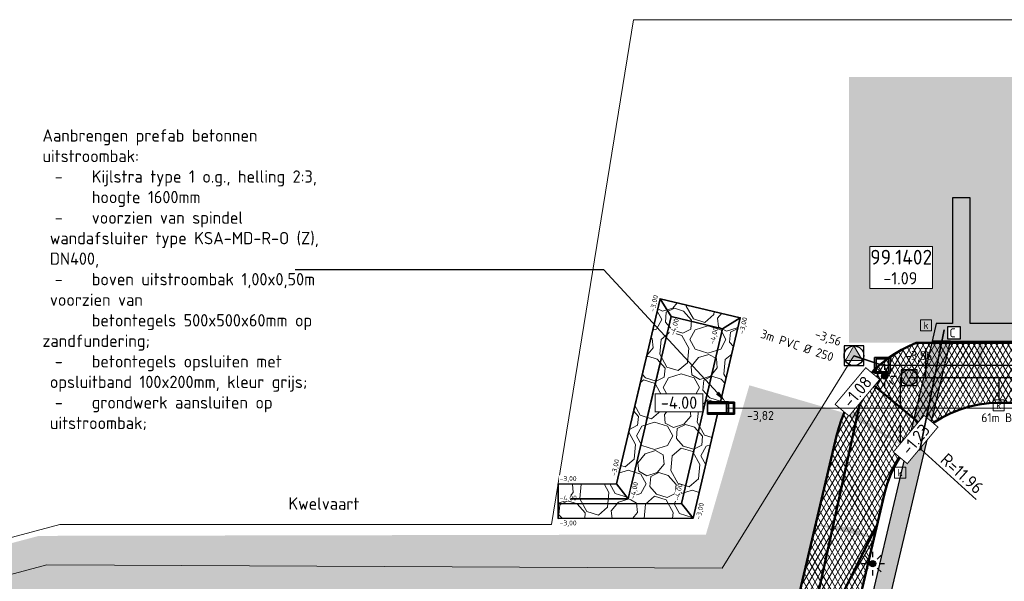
# Model space of a CAD drawing. Header units: metres. Extents: x 240159 to 241664, y 578380 to 583939.
# Tile 60 of 71: x 240640 to 240740, y 583882 to 583939. Entities that reach past the tile are written whole.
import ezdxf
from ezdxf import colors
from ezdxf.entities.mleader import LeaderData, LeaderLine
from ezdxf.enums import TextEntityAlignment as Align
from ezdxf.lldxf.tags import DXFTag
from ezdxf.math import Vec2, Vec3

# ---------------------------------------------------------------- set-up
doc = ezdxf.new("R2010")
doc.units = ezdxf.units.M
doc.set_wipeout_variables(frame=1)
doc.linetypes.add('RI-HWA_HUISAANSLUITING', pattern=[4.8, 3, -1.8])
for name, color, linetype, lineweight in [('B-WE-RI-PERSLEIDING-G', 210, 'RI-PERS', 18), ('N-AL-HOOGTELABEL-S', 7, 'Continuous', 13), ('N-GV-GR-BOLLEN-A', 92, 'Continuous', 9), ('N-WE-IE-MEUBILAIR_WEGMEUBILAIR_LICHTMAST_MET_PASTEGEL-S', 7, 'Continuous', 25), ('N-WE-KL-MANTELBUIS-G', 7, 'KL-MANTELBUIS-N', 35), ('N-WE-KL-TRACE_WENSTRACE-A', 7, 'Continuous', 25), ('N-WE-OB-BEKLEDING_STORTSTEEN-A', 20, 'Continuous', 18), ('N-WE-OB-BEKLEDING_STORTSTEEN-G', 30, 'Continuous', 35), ('N-WE-RI-BOB-T', 7, 'Continuous', 13), ('N-WE-RI-MATERIAAL_DIAMETER_LENGTE-T', 7, 'Continuous', 13), ('N-WE-RI-STROOMRICHTING-S', 7, 'Continuous', 13), ('N-WE-VH-KANTVERHARDING-GD', 4, 'Continuous', 50), ('N-WE-VH-VERHARDING_ASFALT_DEKLAAG-A', 252, 'Continuous', 18), ('N-WE-VH-VERKANTING-S', 7, 'Continuous', 25), ('N-XX-AL-HOOGTELABEL-T25-M', 7, 'Continuous', 25), ('N-XX-XX-DETAIL1-GD', 1, 'Continuous', 18), ('N-XX-XX-DETAIL3-GD', 2, 'Continuous', 35), ('X-XX-AL-REFERENTIE-M', 7, 'Continuous', 18), ('X-XX-AL-VERWIJZING-T25', 7, 'Continuous', 25), ('X-XX-WE-KG-WERKGRENS-G', 10, 'XX-WERKGRENS_CIRCEL', 20)]:
    doc.layers.add(name, color=color, linetype=linetype, lineweight=lineweight)
for name, color, linetype, lineweight, true_color in [('N-WE-RI-HWA_HUISAANSLUITING_PVC_125-G', 150, 'RI-HWA_HUISAANSLUITING', 25, 0x007fff), ('N-WE-RI-HWA_KOLK-S', 150, 'Continuous', 25, 0x007fff), ('N-WE-RI-HWA_RIOOLPUT-S', 150, 'Continuous', 13, 0x007fff), ('N-WE-RI-HWA_TRANSPORTLEIDING_BETON_500-G', 150, 'Continuous', 20, 0x007fff), ('N-WE-RI-KWALITEITSDUIKER_LEIDING', 7, 'Continuous', 13, 0x00ff04), ('N-WE-RI-PERSLEIDING_RIOOLPUT_POMPPUT-S', 6, 'Continuous', 13, 0xff00ff), ('N-WE-RI-VWA_LEIDINGINFO-S', 20, 'Continuous', 13, 0xff3f00), ('N-WE-RI-VWA_PUTNUMMER-S', 20, 'Continuous', 13, 0xff3f00), ('N-WE-RI-VWA_RIOOLPUT-S', 20, 'Continuous', 13, 0xff3f00), ('N-WE-RI-VWA_TRANSPORTLEIDING_BETON_500-G', 20, 'Continuous', 20, 0xff3f00), ('X-XX-AL-VERWIJZING-NUTS_C-T18', 7, 'Continuous', 25, 0x01fe01)]:
    doc.layers.add(name, color=color, linetype=linetype, lineweight=lineweight, true_color=true_color)
doc.styles.add('NLCS-ISO', font='NLCS-ISO.ttf')
doc.styles.add('NLCS-ISO-ANNOTATIEF-T25', font='NLCS-ISO.ttf', dxfattribs={"height": 2.5})
doc.styles.add('NLCS-ISO-M1000-T25', font='NLCS-ISO.ttf', dxfattribs={"height": 2.5})
doc.linetypes.add('KL-MANTELBUIS-N', pattern='A,0,-2,[80,NLCS.SHX,S=1,R=0,X=0,Y=0],-2', length=4)
tags = doc.linetypes.add('RI-PERS', pattern='A,7,-2,["P",Standard,S=1.8,R=0,X=-0.5,Y=-0.9],-2,7,-2,[102,NLCS.SHX,S=1,R=180,X=0,Y=0],-2', length=22).pattern_tags.tags
tags[6] = DXFTag(74, 10)
doc.linetypes.add('XX-WERKGRENS_CIRCEL', pattern='A,10,-2.5,[69,NLCS.SHX,S=1,R=0,X=0,Y=0],-2.5', length=15)
doc.dimstyles.new('NLCS-ANNOTATIEF-T25-PIJL_L2_H1', dxfattribs={"dimtxt": 2.5, "dimasz": 2.5, "dimexe": 2, "dimexo": 2, "dimgap": 0.7, "dimtad": 1, "dimzin": 0, "dimdsep": 46, "dimtxsty": 'NLCS-ISO-ANNOTATIEF-T25', "dimcen": 0, "dimdle": 2, "dimclrd": 256, "dimclre": 256, "dimclrt": 256, "dimadec": 1, "dimazin": 0, "dimtfac": 1, "dimtdec": 3, "dimtofl": 0, "dimtmove": 0, "dimatfit": 3, "dimfxl": 2, "dimfxlon": 1, "dimtfillclr": 256, "dimtolj": 1, "dimtzin": 0, "dimlwd": -1, "dimlwe": -1, "dimarcsym": 0})
pattern_1 = [(45, (0, 0), (-0.5303300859, 0.5303300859), [0.5]), (135, (0, 0), (-0.5303300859, -0.5303300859), [0.5])]
pattern_2 = [(60, (0, 0), (-0.4330127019, 0.25), []), (120, (0, 0), (-0.4330127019, -0.25), [])]
pattern_3 = [(45, (0, 0), (-0.8749916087, 0.8749916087), [0.3, -0.937425]), (135, (0, 0), (-0.8749916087, -0.8749916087), [0.3, -0.937425])]

# ---------------------------------------------------------------- blocks, each defined once
blk = doc.blocks.new('*U20')
at = {"ltscale": 0.1}
blk.add_hatch(color=256, dxfattribs=at).paths.add_polyline_path([(-1.74, -0.98), (0, 2), (1.74, -0.98)])
at = {"lineweight": -3, "flags": 128}
blk.add_lwpolyline([(-2, -2), (2, -2), (2, 2), (-2, 2)], close=True, dxfattribs=at)
at = {"ltscale": 0.1, "flags": 128}
blk.add_lwpolyline([(-1.74, -0.98), (0, 2), (1.74, -0.98)], close=True, dxfattribs=at)
at = {"lineweight": -3}
blk.add_circle((0, 0), 2, dxfattribs=at)
blk = doc.blocks.new('*U29')
for points in [[(0, 0.6), (0, 0), (-3.54, 0)], [(0, 0.6), (0, 0), (2.54, 0)]]:
    blk.add_solid(points)
blk = doc.blocks.new('*U50')
at = {"lineweight": -3}
h = blk.add_hatch(color=256, dxfattribs=at)
h.dxf.hatch_style = 1
h.paths.add_polyline_path([(-2, 2), (-2, -2), (2, -2), (2, 2)])
h.paths.add_polyline_path([(1.6, 1.6), (1.6, -1.6), (-1.6, -1.6), (-1.6, 1.6)], flags=16)
at = {"lineweight": -3, "flags": 128}
for points in [[(-2, 2), (2, 2), (2, -2), (-2, -2)], [(2, -2), (2, 2), (-2, 2), (-2, -2)], [(1.6, -1.6), (1.6, 1.6), (-1.6, 1.6), (-1.6, -1.6)]]:
    blk.add_lwpolyline(points, close=True, dxfattribs=at)
blk = doc.blocks.new('N-SRI-PUT_HWA-SO')
h = blk.add_hatch(color=256)
h.dxf.hatch_style = 1
h.paths.add_polyline_path([(-2, 0, 1), (2, 0, 1)])
at = {"lineweight": -3, "flags": 128}
blk.add_lwpolyline([(-2, -2), (2, -2), (2, 2), (-2, 2)], close=True, dxfattribs=at)
at = {"lineweight": -3}
blk.add_circle((0, 0), 2, dxfattribs=at)
blk = doc.blocks.new('SRI-PUTNUMMER-SO')
blk.add_wipeout([(-18.26, 4.25), (-5.56, 4.25), (-5.56, -4.29), (-18.26, -4.29)])
blk.add_lwpolyline([(-18.26, 4.25), (-5.56, 4.25), (-5.56, -4.29), (-18.26, -4.29)], close=True)
at = {"ltscale": 0.1, "style": 'NLCS-ISO'}
blk.add_attdef('PUTNR', text='', height=3.5, dxfattribs=at).set_placement((-11.88, 2.06), align=Align.MIDDLE_CENTER)
blk.add_attdef('PUTHGT_001', (-15.76, -3.47), '', height=2.5, dxfattribs=at)
blk = doc.blocks.new('*U58')
at = {"color": 0}
blk.add_line((-1.26, 0), (1.26, 0), dxfattribs=at)
at = {"layer": 'N-WE-RI-STROOMRICHTING-S', "color": 0}
blk.add_solid([(1.26, 0), (-1.26, -0.63), (-1.26, 0.63)], dxfattribs=at)
at = {"layer": 'N-WE-RI-BOB-T', "color": 0, "style": 'NLCS-ISO'}
for tag, p in [('BOB_LINKS', (-35.54, 1.7)), ('BOB_RECHTS', (37.74, 1.55))]:
    blk.add_attdef(tag, text='', height=1.8, rotation=359.8863, dxfattribs=at).set_placement(p, align=Align.MIDDLE_CENTER)
at = {"layer": 'N-WE-RI-MATERIAAL_DIAMETER_LENGTE-T', "color": 0, "style": 'NLCS-ISO'}
blk.add_attdef('RIOOLINFO_001', (-11.79, 1.04), '', height=1.8, rotation=359.8863, dxfattribs=at)
blk = doc.blocks.new('N-SIE-WEG_LICHTMAST_SPOT-SO')
h = blk.add_hatch(color=256)
edge = h.paths.add_edge_path()
edge.add_arc((0, 0), 0.77, 0, 360)
for p, q in [((0, 1.62), (0, 3)), ((-3, 0), (-1.62, 0)), ((-2.12, 2.12), (-1.15, 1.15)), ((1.15, 1.15), (2.12, 2.12)), ((-2.12, -2.12), (-1.15, -1.15)), ((0, -3), (0, -1.62)), ((1.15, -1.15), (2.12, -2.12)), ((1.62, 0), (3, 0))]:
    blk.add_line(p, q)
blk.add_circle((0, 0), 0.77)
at = {"style": 'NLCS-ISO'}
blk.add_attdef('TYPE', text='', height=1.8, dxfattribs=at).set_placement((0, 3), align=Align.BOTTOM_CENTER)
blk = doc.blocks.new('N_lichtmast')
blk.add_blockref('N-SIE-WEG_LICHTMAST_SPOT-SO', (0, 0))
blk = doc.blocks.new('SRI-KOLK-SO')
at = {"color": 0, "linetype": 'ByBlock', "lineweight": 18}
blk.add_lwpolyline([(-1.125, -1.125), (1.125, -1.125), (1.125, 1.125), (-1.125, 1.125)], close=True, dxfattribs=at)
at = {"color": 0, "linetype": 'ByBlock', "lineweight": 18, "style": 'NLCS-ISO'}
blk.add_text('k', height=1.5, dxfattribs=at).set_placement((0, 0), align=Align.MIDDLE_CENTER)
blk = doc.blocks.new('*D118')
at = {"layer": 'Defpoints', "color": 0, "transparency": 16777216}
for p in [(240730.274, 583896.264), (240739.116, 583888.211)]:
    blk.add_point(p, dxfattribs=at)
at = {"layer": 'X-XX-AL-REFERENTIE-M', "transparency": 16777216}
blk.add_line((240736.785, 583890.334), (240731.198, 583895.423), dxfattribs=at)
blk.add_solid([(240731.339, 583895.577), (240731.058, 583895.269), (240730.274, 583896.264)], dxfattribs=at)
at = {"layer": 'X-XX-AL-REFERENTIE-M', "transparency": 16777216, "insert": (240735.335, 583892.974), "char_height": 1.25, "attachment_point": 5, "rotation": 317.67256, "style": 'NLCS-ISO-ANNOTATIEF-T25', "bg_fill": 3, "box_fill_scale": 1.1, "bg_fill_color": 256, "bg_fill_true_color": 13158600, "bg_fill_transparency": 0}
blk.add_mtext('\\A1;R=11.96', dxfattribs=at)
blk = doc.blocks.new('SAL-HOOGTELABEL_AANLEG-SO')
blk.add_wipeout([(-4.84, 1.8), (4.85, 1.8), (4.85, -1.89), (-4.84, -1.89)])
at = {"const_width": 0.2}
blk.add_lwpolyline([(-4.84, 1.8), (4.85, 1.8), (4.85, -1.89), (-4.84, -1.89)], close=True, dxfattribs=at)
at = {"style": 'NLCS-ISO'}
blk.add_attdef('HOOGTE', text='', height=2, dxfattribs=at).set_placement((0, 0), align=Align.MIDDLE_CENTER)
blk = doc.blocks.new('*U242')
blk.add_solid([(-2.25, 0.6), (-2.25, 0), (3.993, 0)])
blk = doc.blocks.new('*U243')
blk.add_solid([(-3.386, 0.6), (-3.386, 0), (3.876, 0)])
blk = doc.blocks.new('*U287')
at = {"layer": 'N-WE-RI-BOB-T', "color": 0, "style": 'NLCS-ISO'}
for tag, p in [('BOB_LINKS', (-8.07, 4.42)), ('BOB_RECHTS', (-1.81, 2.32))]:
    blk.add_attdef(tag, text='', height=1.8, rotation=341.4879, dxfattribs=at).set_placement(p, align=Align.MIDDLE_CENTER)
at = {"layer": 'N-WE-RI-MATERIAAL_DIAMETER_LENGTE-T', "color": 0, "style": 'NLCS-ISO'}
blk.add_attdef('RIOOLINFO_001', (-25.66, 5.9), '', height=1.8, rotation=341.4879, dxfattribs=at)
blk = doc.blocks.new('Uitstroombak type 1 H1600mm')
at = {"layer": 'N-XX-XX-DETAIL1-GD', "linetype": 'Continuous', "ltscale": 0.25, "flags": 128}
blk.add_lwpolyline([(240708.219, 584075.85), (240708.719, 584075.85)], dxfattribs=at)
at = {"layer": 'N-XX-XX-DETAIL3-GD'}
for p, q in [((240708.719, 584076.35), (240708.719, 584075.35)), ((240708.819, 584076.45), (240708.819, 584075.25))]:
    blk.add_line(p, q, dxfattribs=at)
at = {"layer": 'N-XX-XX-DETAIL3-GD', "flags": 128}
for points in [[(240706.069, 584076.47), (240708.219, 584076.47)], [(240706.069, 584076.47), (240706.069, 584075.23)], [(240706.069, 584076.33), (240708.219, 584076.33)], [(240707.869, 584076.47), (240707.869, 584076.33)], [(240708.019, 584076.47), (240708.019, 584075.23)], [(240708.219, 584076.47), (240708.219, 584075.23)], [(240708.219, 584076.45), (240708.819, 584076.45)], [(240708.219, 584076.35), (240708.719, 584076.35)], [(240706.069, 584075.37), (240708.219, 584075.37)], [(240706.069, 584075.23), (240708.219, 584075.23)], [(240707.869, 584075.37), (240707.869, 584075.23)], [(240708.219, 584075.35), (240708.719, 584075.35)], [(240708.219, 584075.25), (240708.819, 584075.25)]]:
    blk.add_lwpolyline(points, dxfattribs=at)
blk = doc.blocks.new('*U295')
at = {"color": 0}
blk.add_line((-1.26, 0), (1.26, 0), dxfattribs=at)
at = {"layer": 'N-WE-RI-STROOMRICHTING-S', "color": 0}
blk.add_solid([(1.26, 0), (-1.26, -0.63), (-1.26, 0.63)], dxfattribs=at)
at = {"layer": 'N-WE-RI-BOB-T', "color": 0, "style": 'NLCS-ISO'}
for tag, p in [('BOB_LINKS', (-54.51, -1.65)), ('BOB_RECHTS', (54.86, -1.6))]:
    blk.add_attdef(tag, text='', height=1.8, rotation=0.0247, dxfattribs=at).set_placement(p, align=Align.MIDDLE_CENTER)
at = {"layer": 'N-WE-RI-MATERIAAL_DIAMETER_LENGTE-T', "color": 0, "style": 'NLCS-ISO'}
blk.add_attdef('RIOOLINFO_001', (-11.79, -2.82), '', height=1.8, rotation=0.0247, dxfattribs=at)

msp = doc.modelspace()

# ---------------------------------------------------------------- hatches: boundary and pattern name
at = {"layer": 'N-GV-GR-BOLLEN-A'}
h = msp.add_hatch(dxfattribs=at)
h.set_pattern_fill('AGR-BOLLEN', color=256, scale=0.5, pattern_type=2)
h.set_pattern_definition(pattern_3)
h.paths.add_polyline_path([(240723.873, 583933.211), (241166.237, 583933.211), (241166.237, 583898.971), (241157.55, 583898.971), (241153.863, 583901.671), (241153.903, 583906.251), (240723.873, 583906.251)])
h = msp.add_hatch(dxfattribs=at)
h.set_pattern_fill('AGR-BOLLEN', color=256, scale=0.5, pattern_type=2)
h.set_pattern_definition(pattern_3)
h.paths.add_polyline_path([(240698.561, 583869.491), (240706.704, 583869.491, 0.347993), (240718.346, 583878.71), (240722.609, 583896.814, -0.045188), (240723.381, 583899.132), (240713.757, 583901.934), (240709.347, 583886.789), (240641.654, 583886.654), (240492.521, 583847.156), (240489.009, 583858.829), (240478.825, 583858.829), (240484.151, 583838.554, 0.427722), (240499.284, 583830.177), (240571.313, 583852.676, -0.075834), (240602.929, 583857.499), (240629.128, 583857.499, 0.077233), (240659.007, 583862.142), (240666.382, 583864.491, -0.077233)])
at = {"layer": 'N-WE-KL-TRACE_WENSTRACE-A', "transparency": 33554559}
h = msp.add_hatch(dxfattribs=at)
h.set_pattern_fill('AKL-TRACE', color=256, scale=0.5, pattern_type=2)
h.set_pattern_definition(pattern_1)
edge = h.paths.add_edge_path()
edge.add_line((240876.248, 583838.417), (240876.4, 583839.398))
edge.add_line((240876.4, 583839.398), (240876.626, 583841.185))
edge.add_arc((240804.52, 583849.64), 72.6, 353.31215, 358.45255)
edge.add_line((240877.094, 583847.679), (240877.128, 583906.411))
edge.add_line((240877.128, 583906.411), (241091.586, 583906.411))
edge.add_line((241091.586, 583906.411), (241093.457, 583906.411))
edge.add_line((241093.457, 583906.411), (241147.792, 583906.411))
edge.add_line((241147.792, 583906.411), (241147.792, 583908.211))
edge.add_line((241147.792, 583908.211), (241085.808, 583908.211))
edge.add_line((241085.808, 583908.211), (241083.937, 583908.211))
edge.add_line((241083.937, 583908.211), (240736.173, 583908.211))
edge.add_line((240736.173, 583908.211), (240736.173, 583920.952))
edge.add_line((240736.173, 583920.952), (240734.373, 583920.952))
edge.add_line((240734.373, 583920.952), (240734.373, 583908.211))
edge.add_line((240734.373, 583908.211), (240732.73, 583908.211))
edge.add_line((240732.73, 583908.211), (240732.306, 583906.411))
edge.add_line((240732.306, 583906.411), (240735.597, 583906.411))
edge.add_line((240735.597, 583906.411), (240769.037, 583906.411))
edge.add_line((240769.037, 583906.411), (240770.837, 583906.411))
edge.add_line((240770.837, 583906.411), (240875.328, 583906.411))
edge.add_line((240875.328, 583906.411), (240875.294, 583847.704))
edge.add_arc((240770.896, 583851.321), 104.46, 354.50394, 358.01589, ccw=False)
edge.add_line((240874.876, 583841.316), (240874.426, 583838.417))
edge.add_line((240874.426, 583838.417), (240876.248, 583838.417))
h = msp.add_hatch(dxfattribs=at)
h.set_pattern_fill('AKL-TRACE', color=256, scale=0.5, pattern_type=2)
h.set_pattern_definition(pattern_1)
edge = h.paths.add_edge_path()
edge.add_arc((240629.128, 583955.959), 107.5, 289.39902, 289.53863)
edge.add_line((240665.081, 583854.649), (240670.583, 583856.329))
edge.add_arc((240698.561, 583763.451), 97, 94.72553, 106.76374, ccw=False)
edge.add_line((240690.57, 583860.121), (240692.774, 583860.278))
edge.add_arc((240698.561, 583763.451), 97, 90, 93.41983, ccw=False)
edge.add_line((240698.561, 583860.451), (240709.08, 583860.451))
edge.add_arc((240709.08, 583878.451), 18, 270, 346.75009)
edge.add_line((240726.601, 583874.325), (240734.156, 583906.411))
edge.add_line((240734.156, 583906.411), (240732.306, 583906.411))
edge.add_line((240732.306, 583906.411), (240724.848, 583874.738))
edge.add_arc((240709.08, 583878.451), 16.2, 270, 346.75009, ccw=False)
edge.add_line((240709.08, 583862.251), (240698.561, 583862.251))
edge.add_arc((240698.561, 583763.451), 98.8, 90, 93.42581)
edge.add_line((240692.657, 583862.074), (240690.432, 583861.916))
edge.add_arc((240698.561, 583763.451), 98.8, 94.71956, 106.76566)
edge.add_line((240670.061, 583858.051), (240664.517, 583856.359))
edge.add_arc((240629.128, 583955.959), 105.7, 289.39902, 289.56038, ccw=False)
edge.add_arc((240629.128, 583955.959), 105.7, 279.86087, 289.39902, ccw=False)
edge.add_line((240647.23, 583851.82), (240645.055, 583851.466))
edge.add_arc((240629.128, 583955.959), 105.7, 270, 278.66653, ccw=False)
edge.add_line((240629.128, 583850.259), (240602.929, 583850.259))
edge.add_arc((240602.929, 583751.459), 98.8, 90, 107.34678)
edge.add_line((240573.472, 583845.765), (240498.445, 583822.33))
edge.add_arc((240493.617, 583837.801), 16.208, 193.66779, 287.32862, ccw=False)
edge.add_line((240477.869, 583833.972), (240470.05, 583863.737))
edge.add_line((240470.05, 583863.737), (240468.189, 583863.737))
edge.add_line((240468.189, 583863.737), (240476.124, 583833.53))
edge.add_arc((240493.617, 583837.801), 18.007, 193.72078, 287.3315)
edge.add_line((240498.981, 583820.611), (240574.008, 583844.047))
edge.add_arc((240602.929, 583751.459), 97, 90, 107.34678, ccw=False)
edge.add_line((240602.929, 583848.459), (240629.128, 583848.459))
edge.add_arc((240629.128, 583955.959), 107.5, 270, 278.67155)
edge.add_line((240645.336, 583849.688), (240647.529, 583850.045))
edge.add_arc((240629.128, 583955.959), 107.5, 279.85585, 289.39902)
at = {"layer": 'N-WE-VH-VERHARDING_ASFALT_DEKLAAG-A'}
h = msp.add_hatch(dxfattribs=at)
h.set_pattern_fill('AVH-ASFALT', color=256, scale=0.5, pattern_type=2)
h.set_pattern_definition(pattern_2)
edge = h.paths.add_edge_path(flags=16)
edge.add_line((240900.396, 583895.711), (240885.947, 583860.001))
edge.add_arc((240885.02, 583860.376), 1, 180, 337.97199, ccw=False)
edge.add_line((240884.02, 583860.376), (240884.02, 583895.211))
edge.add_arc((240890.02, 583895.211), 6, 123.55731, 180, ccw=False)
edge.add_line((240886.704, 583900.211), (240899.333, 583900.211))
edge.add_arc((240896.688, 583897.211), 4, -22.02801, 48.59038, ccw=False)
edge = h.paths.add_edge_path()
edge.add_arc((240867.541, 583888.211), 11.96, 0.00043, 90)
edge.add_line((240867.541, 583900.171), (240739.116, 583900.171))
edge.add_arc((240739.116, 583888.211), 11.96, 90, 128.58114)
edge.add_line((240731.658, 583897.56), (240725.57, 583902.594))
edge.add_arc((240735.788, 583893.711), 13.54, 112.15839, 138.99957, ccw=False)
edge.add_line((240730.681, 583906.251), (241153.903, 583906.251))
edge.add_line((241153.903, 583906.251), (241153.903, 583901.671))
edge.add_line((241153.903, 583901.671), (241094.439, 583901.671))
edge.add_arc((241094.439, 583889.711), 11.96, 90, 164.17227)
edge.add_line((241082.933, 583892.973), (241080.117, 583883.04))
edge.add_line((241080.117, 583883.04), (241074.306, 583884.688))
edge.add_line((241074.306, 583884.688), (241074.38, 583884.949))
edge.add_arc((241062.873, 583888.211), 11.96, 344.17169, 450)
edge.add_line((241062.873, 583900.171), (240915.12, 583900.171))
edge.add_arc((240915.12, 583888.211), 11.96, 90, 158.04709)
edge.add_line((240904.027, 583892.682), (240886.186, 583848.312))
edge.add_line((240886.186, 583848.312), (240879.458, 583848.319))
edge.add_line((240879.458, 583848.319), (240879.501, 583888.211))
edge.add_arc((240866.732, 583887.379), 12.796, 3.72623, 3.72669)
h = msp.add_hatch(dxfattribs=at)
h.set_pattern_fill('AVH-ASFALT', color=256, scale=0.5, pattern_type=2)
h.set_pattern_definition(pattern_2)
h.paths.add_polyline_path([(240718.346, 583878.71, -0.113647), (240715.974, 583873.894), (240721.627, 583870.159, 0.088412), (240723.719, 583875.004), (240727.475, 583890.952, -0.168101), (240731.658, 583897.56), (240725.57, 583902.594, 0.12168), (240722.609, 583896.814)])

# ---------------------------------------------------------------- linework, layer by layer
at = {"layer": 'B-WE-RI-PERSLEIDING-G', "flags": 128}
msp.add_lwpolyline([(240724.369, 583904.926), (240711.008, 583883.392), (240642.448, 583883.712), (240496.29, 583844.611, -0.405197), (240490.21, 583848), (240486.758, 583859.473, 0.330976), (240481.97, 583863.032), (240412.277, 583863.032, 0.470347), (240410.312, 583860.659), (240420.76, 583805.678, -0.025304), (240421.238, 583802.215), (240422.838, 583794.872, -0.12092), (240422.813, 583793.919, -0.064887), (240419.866, 583786.876, 0.050201), (240416.361, 583781.31, -0.124064), (240413.798, 583778.305)], format="xyb", dxfattribs=at)
at = {"layer": 'N-WE-KL-TRACE_WENSTRACE-A', "transparency": 33554559, "flags": 128}
msp.add_lwpolyline([(240876.248, 583838.417), (240876.4, 583839.398), (240876.626, 583841.185, 0.022433), (240877.094, 583847.679), (240877.128, 583906.411), (241091.586, 583906.411), (241093.457, 583906.411), (241147.792, 583906.411), (241147.792, 583908.211), (241085.808, 583908.211), (241083.937, 583908.211), (240736.173, 583908.211), (240736.173, 583920.952), (240734.373, 583920.952), (240734.373, 583908.211), (240732.73, 583908.211), (240732.306, 583906.411), (240735.597, 583906.411), (240769.037, 583906.411), (240770.837, 583906.411), (240875.328, 583906.411), (240875.294, 583847.704, -0.015325), (240874.876, 583841.316), (240874.426, 583838.417)], format="xyb", close=True, dxfattribs=at)
at = {"layer": 'N-WE-KL-TRACE_WENSTRACE-A', "transparency": 33554559}
msp.add_lwpolyline([(240629.128, 583848.459, 0.037855), (240645.336, 583849.688), (240647.529, 583850.045, 0.041664), (240664.834, 583854.562, 0.000609), (240665.081, 583854.649), (240670.583, 583856.329, -0.052575), (240690.57, 583860.121), (240692.774, 583860.278, -0.014923), (240698.561, 583860.451), (240709.08, 583860.451, 0.347993), (240726.601, 583874.325), (240734.156, 583906.411), (240732.306, 583906.411), (240724.848, 583874.738, -0.347993), (240709.08, 583862.251), (240698.561, 583862.251, 0.014949), (240692.657, 583862.074), (240690.432, 583861.916, 0.052609), (240670.061, 583858.051), (240664.517, 583856.359, -0.000704), (240664.236, 583856.26, -0.041642), (240647.23, 583851.82), (240645.055, 583851.466, -0.037833), (240629.128, 583850.259)], format="xyb", dxfattribs=at)
at = {"layer": 'N-WE-OB-BEKLEDING_STORTSTEEN-G', "flags": 128}
for points in [[(240694.352, 583890.409), (240701.454, 583890.424)], [(240694.353, 583889.909), (240706.852, 583889.934)]]:
    msp.add_lwpolyline(points, dxfattribs=at)
at = {"layer": 'N-WE-RI-HWA_HUISAANSLUITING_PVC_125-G'}
for p, q in [((240731.682, 583902.711), (240731.682, 583907.449)), ((240729.064, 583902.711), (240729.064, 583893.636)), ((240739.062, 583902.711), (240739.062, 583900.46))]:
    msp.add_line(p, q, dxfattribs=at)
at = {"layer": 'N-WE-RI-HWA_TRANSPORTLEIDING_BETON_500-G', "const_width": 0.15, "flags": 128}
msp.add_lwpolyline([(241148.184, 583902.711), (240729.972, 583902.711)], dxfattribs=at)
at = {"layer": 'N-WE-RI-VWA_TRANSPORTLEIDING_BETON_500-G', "const_width": 0.15, "flags": 128}
for points in [[(240727.251, 583903.961), (240724.369, 583904.926)], [(240727.251, 583903.961), (241140.794, 583903.961)]]:
    msp.add_lwpolyline(points, dxfattribs=at)
at = {"layer": 'N-WE-VH-KANTVERHARDING-GD', "ltscale": 0.1}
msp.add_lwpolyline([(240499.284, 583830.177), (240571.313, 583852.676, -0.075834), (240602.929, 583857.499), (240629.128, 583857.499, 0.077233), (240659.007, 583862.142), (240666.382, 583864.491, -0.077233), (240698.561, 583869.491), (240706.704, 583869.491, 0.347993), (240718.346, 583878.71), (240722.609, 583896.814, -0.242811), (240730.681, 583906.251), (240812.279, 583906.251), (241153.903, 583906.251)], format="xyb", dxfattribs=at)
at = {"layer": 'N-WE-VH-KANTVERHARDING-GD', "flags": 128}
for points in [[(240725.499, 583902.513), (240718.801, 583872.026), (240726.723, 583887.76)], [(240731.658, 583897.56), (240725.57, 583902.594)]]:
    msp.add_lwpolyline(points, dxfattribs=at)
at = {"layer": 'N-WE-VH-KANTVERHARDING-GD'}
msp.add_lwpolyline([(240498.099, 583823.437), (240573.126, 583846.872, -0.075834), (240602.929, 583851.419), (240629.128, 583851.419, 0.077233), (240660.852, 583856.348), (240668.227, 583858.697, -0.077233), (240698.561, 583863.411), (240709.08, 583863.411, 0.347993), (240723.719, 583875.004), (240727.475, 583890.952, -0.347993), (240739.116, 583900.171), (240867.541, 583900.171, -0.414527)], format="xyb", dxfattribs=at)
at = {"layer": 'X-XX-WE-KG-WERKGRENS-G', "flags": 128}
msp.add_lwpolyline([(240187.762, 583784.732), (240159.404, 583757.698), (240169.028, 583742.355), (240265.702, 583784.857), (240393.607, 583784.982), (240387.115, 583763.745), (240401.241, 583754.746), (240418.947, 583769.347), (240428.104, 583727.117), (240466.42, 583693.547), (240507.393, 583537.131), (240800.136, 583558.506), (240818.587, 583786.439), (240856.238, 583841.557), (240925.322, 583832.926), (240937.919, 583879.713), (241166.237, 583879.713), (241166.237, 583939.034), (240701.99, 583939.034), (240693.683, 583887.816), (240643.783, 583887.816), (240514.589, 583853.279), (240512.63, 583866.906), (240506.367, 583870.112), (240500.104, 583934.686), (240187.567, 583934.686)], close=True, dxfattribs=at)

# ---------------------------------------------------------------- block references
at = {"layer": 'N-WE-IE-MEUBILAIR_WEGMEUBILAIR_LICHTMAST_MET_PASTEGEL-S', "xscale": 0.4, "yscale": 0.4, "zscale": 0.4}
for p in [(240727.49, 583902.87), (240726.273, 583883.836)]:
    msp.add_blockref('N_lichtmast', p, dxfattribs=at)
at = {"layer": 'N-WE-RI-HWA_KOLK-S', "xscale": 0.5, "yscale": 0.5, "zscale": 0.5}
for p in [(240731.682, 583908.012), (240739.062, 583899.897), (240729.064, 583893.073)]:
    msp.add_blockref('SRI-KOLK-SO', p, dxfattribs=at)
at = {"layer": 'N-WE-RI-HWA_RIOOLPUT-S', "xscale": 0.4, "yscale": 0.4, "zscale": 0.4}
msp.add_blockref('N-SRI-PUT_HWA-SO', (240729.972, 583902.711), dxfattribs=at)
at = {"layer": 'N-WE-RI-PERSLEIDING_RIOOLPUT_POMPPUT-S', "xscale": 0.5, "yscale": 0.5, "zscale": 0.5}
msp.add_blockref('*U20', (240724.369, 583904.926), dxfattribs=at)
at = {"layer": 'N-WE-RI-VWA_LEIDINGINFO-S'}
ref = msp.add_blockref('*U287', (240725.81, 583904.443), dxfattribs=dict(at, xscale=0.5, yscale=0.5, zscale=0.5))
ref.add_attrib('RIOOLINFO_001', '3m PVC %%C 250', (240714.816, 583906.779), dxfattribs={"layer": 'N-WE-RI-MATERIAAL_DIAMETER_LENGTE-T', "color": 0, "height": 0.9, "rotation": 341.48789, "style": 'NLCS-ISO'})
ref.add_attrib('BOB_LINKS_001', '-3,56', (240720.318, 583906.761), dxfattribs={"layer": 'N-WE-RI-BOB-T', "color": 0, "height": 0.9, "rotation": 341.48789, "style": 'NLCS-ISO'})
ref = msp.add_blockref('*U58', (240748.775, 583904.004), dxfattribs=dict(at, xscale=0.5, yscale=0.5, zscale=0.5))
ref.add_attrib('RIOOLINFO_001', '43m PVC %%C 250', (240744.456, 583904.518), dxfattribs={"layer": 'N-WE-RI-MATERIAAL_DIAMETER_LENGTE-T', "color": 0, "height": 0.9, "rotation": 359.88625, "style": 'NLCS-ISO'})
ref.add_attrib('BOB_LINKS_001', '-3,56', (240729.587, 583904.496), dxfattribs={"layer": 'N-WE-RI-BOB-T', "color": 0, "height": 0.9, "rotation": 359.88625, "style": 'NLCS-ISO'})
ref.add_attrib('BOB_RECHTS_001', '-3,51', (240766.315, 583904.423), dxfattribs={"layer": 'N-WE-RI-BOB-T', "color": 0, "height": 0.9, "rotation": 359.88625, "style": 'NLCS-ISO'})
at = {"layer": 'N-WE-RI-VWA_RIOOLPUT-S', "xscale": 0.4, "yscale": 0.4, "zscale": 0.4}
msp.add_blockref('*U50', (240727.251, 583903.961), dxfattribs=at)
at = {"layer": 'N-WE-VH-VERKANTING-S'}
for name, p, rotation in [('*U242', (240736.923, 583903.961), 270), ('*U29', (240723.923, 583886.951), 346.7500942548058)]:
    msp.add_blockref(name, p, dxfattribs=dict(at, rotation=rotation))

# ---------------------------------------------------------------- next in the draw order: block references
at = {"layer": 'N-WE-RI-VWA_PUTNUMMER-S'}
ref = msp.add_blockref('SRI-PUTNUMMER-SO', (240735.106, 583913.905), dxfattribs=dict(at, xscale=0.5, yscale=0.5, zscale=0.5))
ref.add_attrib('PUTNR', '99.1402', dxfattribs={"layer": '0', "ltscale": 0.1, "height": 1.5, "style": 'NLCS-ISO'}).set_placement((240729.166, 583914.934), align=Align.MIDDLE_CENTER)
ref.add_attrib('PUTHGT_001', '-1.09', (240727.354, 583912.17), dxfattribs={"layer": '0', "ltscale": 0.1, "height": 1.25, "style": 'NLCS-ISO'})

# ---------------------------------------------------------------- next in the draw order: texts
at = {"layer": 'X-XX-AL-VERWIJZING-NUTS_C-T18', "insert": (240734.069, 583907.706), "char_height": 0.9, "width": 0.9, "attachment_point": 1, "style": 'NLCS-ISO-ANNOTATIEF-T25', "bg_fill": 19, "box_fill_scale": 1.2, "bg_fill_color": 256, "bg_fill_transparency": 0}
msp.add_mtext('C', dxfattribs=at)
at = {"layer": 'X-XX-AL-VERWIJZING-T25', "insert": (240666.977, 583890.572), "char_height": 1.25, "attachment_point": 1, "rotation": 359.73258, "style": 'NLCS-ISO-ANNOTATIEF-T25', "bg_fill": 3, "box_fill_scale": 1.5, "bg_fill_color": 256, "bg_fill_transparency": 0}
msp.add_mtext_dynamic_manual_height_columns('Kwelvaart', width=7.0754, gutter_width=6.25, heights=[0], dxfattribs=at)

# ---------------------------------------------------------------- next in the draw order: dimensions: what is measured, and where the dimension line sits
at = {"layer": 'X-XX-AL-REFERENTIE-M'}
dim = msp.add_radius_dim(center=(240739.116, 583888.211), mpoint=(240730.274, 583896.264), dimstyle='NLCS-ANNOTATIEF-T25-PIJL_L2_H1', override={"dimpost": 'R=<>', "dimtfill": 1}, dxfattribs=at)
dim.commit()
dim.dimension.update_dxf_attribs({"geometry": '*D118', "text_midpoint": (240734.678, 583892.253), "dimtype": 164})

# ---------------------------------------------------------------- next in the draw order: leaders
at = {"layer": 'X-XX-AL-VERWIJZING-T25'}
ml = msp.add_multileader_mtext('Standard', dxfattribs=at)
ml.set_content('Aanbrengen prefab betonnen uitstroombak:\\P\\pxi-3,l4,t4;-^IKijlstra type 1 o.g., helling 2:3, hoogte 1600mm\\P\\pi0.4,l0.6,t0.6;-^Ivoorzien van spindel wandafsluiter type KSA-MD-R-O (Z), DN400, \\P-^Iboven uitstroombak 1,00x0,50m voorzien van^I\\P\\pi0,l0,tz;^Ibetontegels 500x500x60mm op zandfundering;\\P\\pi0.4,l0.6,t0.6;-^Ibetontegels opsluiten met opsluitband 100x200mm, kleur grijs; \\P-^Igrondwerk aansluiten op uitstroombak;', color=256, style='NLCS-ISO-ANNOTATIEF-T25')
ml.set_leader_properties(color=256, linetype='ByLayer', lineweight=-1)
ml.build(insert=Vec2(0, 0))
ml.multileader.update_dxf_attribs({"text_left_attachment_type": 5, "text_right_attachment_type": 5, "dogleg_length": 4.548, "arrow_head_size": 1.25, "scale": 0.5})
ctx = ml.context
ctx.base_point, ctx.scale, ctx.char_height, ctx.arrow_head_size, ctx.landing_gap_size, ctx.plane_origin = Vec3(240641.561, 583913.662), 0.5, 1.25, 1.25, 0.45, Vec3(240701.312, 583924.352)
ctx.left_attachment, ctx.right_attachment = 5, 5
notes = []
notes.append((ctx, [(1, (1, 1, 0), (240698.985, 583913.662), (-1, 0), 2.274, [(0, [(240711.362, 583900.241)], 0, [])])]))
ctx.mtext.insert, ctx.mtext.width, ctx.mtext.flow_direction = Vec3(240642.011, 583927.912), 56.66998, 5
ctx.mtext.has_bg_fill, ctx.mtext.bg_color, ctx.mtext.bg_scale_factor, ctx.mtext.bg_transparency, ctx.mtext.use_window_bg_color = 1, -1027028792, 1.5, 0, 1
for ctx, leaders in notes:
    for number, flags, end, landing, length, lines in leaders:
        leader = LeaderData()
        leader.index, (leader.has_last_leader_line, leader.has_dogleg_vector, leader.attachment_direction) = number, flags
        leader.last_leader_point, leader.dogleg_vector, leader.dogleg_length = Vec3(end), Vec3(landing), length
        for number, points, colour, breaks in lines:
            line = LeaderLine()
            line.index, line.vertices, line.color, line.breaks = number, Vec3.list(points), colors.encode_raw_color(colour), breaks
            leader.lines.append(line)
        ctx.leaders.append(leader)

# ---------------------------------------------------------------- next in the draw order: hatches: boundary and pattern name
at = {"layer": 'N-WE-OB-BEKLEDING_STORTSTEEN-A'}
h = msp.add_hatch(dxfattribs=at)
h.set_pattern_fill('AVH-BESTORTING_01', color=256, scale=0.5, pattern_type=2)
h.set_pattern_definition([(342.742, (240714.751, 583903.581), (2.699, 4.887), [1.3636, -5.4597]), (17.258, (240709.5373, 583905.201), (2.699, 4.887), [1.3636, -8.286]), (61.09, (240710.8395, 583905.6054), (-6.516, 2.0243), [1.1157, -4.467]), (118.911, (240715.1957, 583899.6704), (-2.699, -4.8871), [1.1157, -6.7796]), (162.742, (240710.8395, 583907.5586), (-2.699, -4.887), [1.3636, -5.4597]), (197.258, (240709.5373, 583907.963), (-2.699, -4.887), [1.3636, -8.286]), (241.09, (240708.235, 583907.559), (6.516, -2.0243), [1.1157, -4.467]), (298.911, (240710.395, 583911.469), (2.699, 4.8871), [1.1157, -6.7796]), (342.742, (240701.552, 583910.695), (-3.8169, 6.9112), [1.217, -5.6061]), (40.852, (240694.6173, 583895.673), (2.69901, 4.887), [1.22345, -18.09565]), (84.587, (240703.6396, 583911.1342), (-1.11796, 11.79823), [1.4858, -15.27405]), (118.911, (240710.295, 583910.582), (-6.51604, 2.0243), [1.4788, -6.4165]), (162.742, (240703.065, 583913.908), (3.8169, -6.9112), [1.2242, -5.5987]), (40.852, (240692.8755, 583898.8118), (2.69901, 4.887), [1.22045, -18.0986]), (84.587, (240700.8327, 583911.9971), (-2.699, -4.88703), [1.48235, -15.27765]), (298.911, (240700.8327, 583911.997), (6.516, -2.0243), [1.4876, -6.4077]), (26.669, (240688.5585, 583901.5054), (-9.21498, -2.86277), [0.91375, -22.73065]), (84.587, (240703.988, 583914.5504), (-2.699, -4.88703), [0.91595, -15.8439]), (131.7624, (240696.4404, 583929.2848), (-10.33302, 8.935506), [1.2233, -20.0214]), (162.742, (240688.6465, 583903.738), (-2.699, -4.8869), [0.9847, -5.8384]), (26.669, (240686.8887, 583903.6196), (-9.21498, -2.862766), [0.91485, -22.72955]), (84.587, (240701.407, 583915.256), (-2.699, -4.88703), [1.0047, -15.75515]), (131.7624, (240694.4721, 583928.2954), (-10.33302, 8.935506), [1.0497, -20.195]), (342.742, (240702.106, 583914.473), (2.699, 4.8869), [1.1157, -5.7075]), (50.2416, (240703.2855, 583904.8856), (2.69895, 4.88695), [1.08565, -34.4236]), (95.413, (240703.9798, 583905.72), (-3.81694, 6.9112), [0.9528, -10.8983]), (150.939, (240689.7401, 583922.5153), (-6.515965, 2.02429), [0.8778, -25.85235]), (197.258, (240703.1226, 583907.095), (6.51595, -2.0243), [1.1158, -8.5336]), (50.2416, (240701.3171, 583905.8746), (2.69895, 4.88695), [1.1569, -34.35235]), (95.413, (240701.399, 583905.011), (-3.81694, 6.9112), [0.8677, -10.9834]), (150.939, (240688.0702, 583920.4012), (-6.515965, 2.02429), [0.9394, -25.7908]), (17.258, (240702.22, 583904.5545), (-6.51595, 2.0243), [1.1157, -8.5337])])
h.paths.add_polyline_path([(240710.528, 583899.001), (240708.04, 583888.437), (240694.356, 583888.409), (240694.349, 583891.909), (240700.265, 583891.921), (240704.691, 583910.712), (240712.834, 583908.794), (240710.82, 583900.241), (240709.496, 583900.241), (240709.496, 583899.001)])

# ---------------------------------------------------------------- next in the draw order: linework, layer by layer
at = {"layer": 'N-WE-OB-BEKLEDING_STORTSTEEN-G', "flags": 128}
for points in [[(240710.528, 583899.001), (240708.04, 583888.437), (240694.356, 583888.409), (240694.349, 583891.909), (240700.265, 583891.921), (240704.691, 583910.712), (240712.834, 583908.794), (240710.82, 583900.241)], [(240711.03, 583907.678), (240709.361, 583900.591)], [(240703.238, 583904.543), (240701.863, 583898.703)], [(240704.698, 583904.199), (240703.323, 583898.359)], [(240710.019, 583903.381), (240706.852, 583889.934)]]:
    msp.add_lwpolyline(points, dxfattribs=at)

# ---------------------------------------------------------------- next in the draw order: block references
msp.add_blockref('Uitstroombak type 1 H1600mm', (3.428, -176.229))
at = {"layer": 'N-WE-VH-VERKANTING-S', "rotation": 330.4551562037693}
msp.add_blockref('*U243', (240726.31, 583897.471), dxfattribs=at)

# ---------------------------------------------------------------- next in the draw order: block references
at = {"layer": 'N-AL-HOOGTELABEL-S'}
ref = msp.add_blockref('SAL-HOOGTELABEL_AANLEG-SO', (240724.703, 583901.278), dxfattribs=dict(at, xscale=0.5, yscale=0.5, zscale=0.5, rotation=50.05))
ref.add_attrib('HOOGTE', '-1.08', dxfattribs={"layer": '0', "height": 1.25, "rotation": 50.05, "style": 'NLCS-ISO-M1000-T25'}).set_placement((240724.703, 583901.278), align=Align.MIDDLE_CENTER)
ref = msp.add_blockref('SAL-HOOGTELABEL_AANLEG-SO', (240730.612, 583896.442), dxfattribs=dict(at, xscale=0.5, yscale=0.5, zscale=0.5, rotation=50.05))
ref.add_attrib('HOOGTE', '-1.23', dxfattribs={"layer": '0', "height": 1.25, "rotation": 50.05, "style": 'NLCS-ISO-M1000-T25'}).set_placement((240730.612, 583896.442), align=Align.MIDDLE_CENTER)

# ---------------------------------------------------------------- next in the draw order: texts
at = {"layer": 'N-XX-AL-HOOGTELABEL-T25-M', "char_height": 0.5, "attachment_point": 1, "style": 'NLCS-ISO-M1000-T25', "bg_fill": 3, "box_fill_scale": 1.15, "bg_fill_color": 256, "bg_fill_transparency": 0}
for s, insert, rotation in [('-3,00', (240703.64, 583909.464), 77.46306), ('-4,00', (240705.675, 583907.085), 74.91111), ('-3,00', (240712.692, 583907.211), 77.46306), ('-4,00', (240709.711, 583906.178), 76.74758), ('-3,00', (240699.713, 583892.806), 77.46306), ('-3,00', (240708.292, 583888.384), 77.46306)]:
    msp.add_mtext_dynamic_manual_height_columns(s, width=1.04288, gutter_width=2.5, heights=[0], dxfattribs=dict(at, insert=insert, rotation=rotation))
for s, insert in [('-3,00', (240694.502, 583892.716)), ('-4,00', (240694.502, 583890.752)), ('-3,00', (240694.502, 583888.214))]:
    msp.add_mtext_dynamic_manual_height_columns(s, width=1.04288, gutter_width=2.5, heights=[0], dxfattribs=dict(at, insert=insert))

# ---------------------------------------------------------------- next in the draw order: linework, layer by layer
at = {"layer": 'N-WE-KL-MANTELBUIS-G', "linetype": 'KL-MANTELBUIS-N', "ltscale": 2}
msp.add_line((240731.049, 583895.356), (240733.517, 583907.576), dxfattribs=at)
at = {"layer": 'N-WE-OB-BEKLEDING_STORTSTEEN-G', "flags": 128}
for points in [[(240704.691, 583910.712), (240705.807, 583908.908)], [(240705.807, 583908.908), (240701.454, 583890.424)], [(240705.807, 583908.908), (240711.03, 583907.678)], [(240711.03, 583907.678), (240712.834, 583908.794)]]:
    msp.add_lwpolyline(points, dxfattribs=at)
at = {"layer": 'N-WE-RI-KWALITEITSDUIKER_LEIDING', "const_width": 0.1, "flags": 128}
msp.add_lwpolyline([(240772.446, 583899.621), (240711.446, 583899.621)], dxfattribs=at)

# ---------------------------------------------------------------- next in the draw order: block references
at = {"layer": 'N-WE-RI-KWALITEITSDUIKER_LEIDING'}
ref = msp.add_blockref('*U295', (240742.199, 583899.606), dxfattribs=dict(at, xscale=0.5, yscale=0.5, zscale=0.5))
ref.add_attrib('RIOOLINFO_001', '61m BETON %%C 400', (240737.295, 583898.198), dxfattribs={"layer": 'N-WE-RI-MATERIAAL_DIAMETER_LENGTE-T', "color": 0, "height": 0.9, "rotation": 0.02466, "style": 'NLCS-ISO'})
ref.add_attrib('BOB_LINKS_001', '-3,82', (240713.527, 583898.419), dxfattribs={"layer": 'N-WE-RI-BOB-T', "color": 0, "height": 0.9, "rotation": 0.02466, "style": 'NLCS-ISO'})
ref.add_attrib('BOB_RECHTS_001', '-3,76', (240768.21, 583898.443), dxfattribs={"layer": 'N-WE-RI-BOB-T', "color": 0, "height": 0.9, "rotation": 0.02466, "style": 'NLCS-ISO'})

# ---------------------------------------------------------------- next in the draw order: block references
at = {"layer": 'N-AL-HOOGTELABEL-S'}
ref = msp.add_blockref('SAL-HOOGTELABEL_AANLEG-SO', (240706.62, 583900.173), dxfattribs=dict(at, xscale=0.5, yscale=0.5, zscale=0.5))
ref.add_attrib('HOOGTE', '-4.00', dxfattribs={"layer": '0', "height": 1.25, "style": 'NLCS-ISO-M1000-T25'}).set_placement((240706.62, 583900.173), align=Align.MIDDLE_CENTER)

# ---------------------------------------------------------------- next in the draw order: texts
at = {"layer": 'N-XX-AL-HOOGTELABEL-T25-M', "char_height": 0.5, "attachment_point": 1, "rotation": 77.46306, "style": 'NLCS-ISO-M1000-T25', "bg_fill": 3, "box_fill_scale": 1.15, "bg_fill_color": 256, "bg_fill_transparency": 0}
for insert in [(240701.625, 583890.465), (240706.122, 583890.308)]:
    msp.add_mtext_dynamic_manual_height_columns('-4,00', width=1.04288, gutter_width=2.5, heights=[0], dxfattribs=dict(at, insert=insert))

# ---------------------------------------------------------------- next in the draw order: linework, layer by layer
at = {"layer": 'N-WE-OB-BEKLEDING_STORTSTEEN-G', "flags": 128}
for points in [[(240700.265, 583891.921), (240701.454, 583890.424)], [(240706.852, 583889.934), (240708.04, 583888.437)]]:
    msp.add_lwpolyline(points, dxfattribs=at)

doc.saveas('drawing.dxf')
